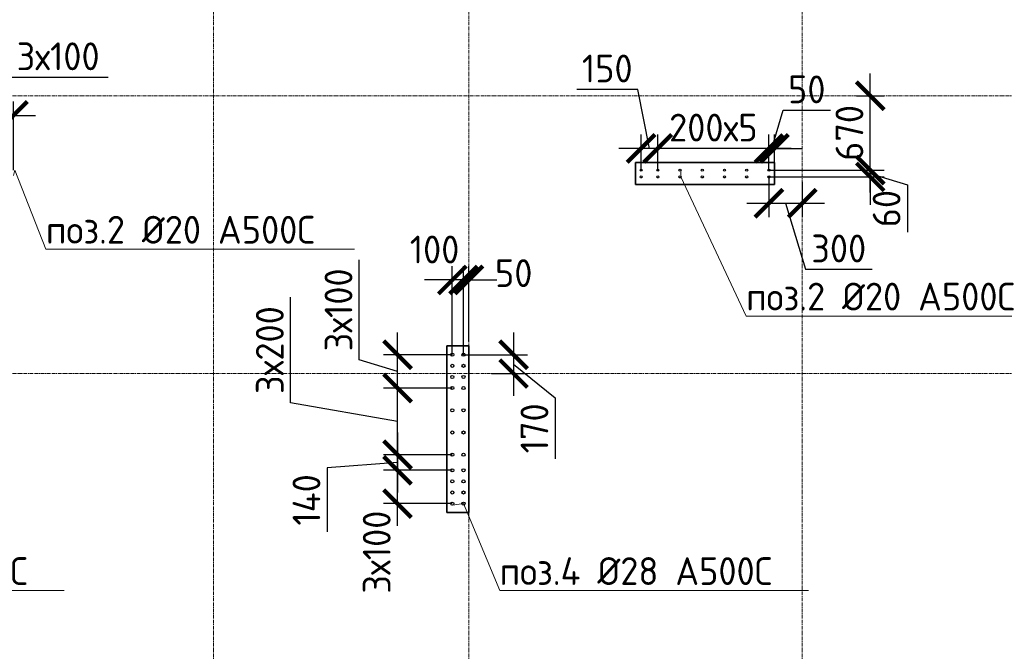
# Model space of a CAD drawing. Header units: millimetres. Extents: x 349531 to 1063351, y -131924 to 96186.
# Tile 216 of 230: x 1007766 to 1016627, y 38663 to 44345. Entities that reach past the tile are written whole.
import ezdxf
from ezdxf import colors
from ezdxf.entities.mleader import LeaderData, LeaderLine
from ezdxf.math import Vec2, Vec3

# ---------------------------------------------------------------- set-up
doc = ezdxf.new("R2010")
doc.units = ezdxf.units.MM
doc.linetypes.add('______5', pattern=[1100, 800, -100, 100, -100])
doc.linetypes.add('осевая', pattern=[50.8, 31.75, -6.35, 6.35, -6.35])
for name, color, linetype, lineweight in [('1 Стены', 3, 'Continuous', 30), ('Конструкции 0.5', 5, 'Continuous', 50), ('Оси', 40, '______5', 18), ('подоснова', 151, 'Continuous', 5), ('РАЗМЕРЫ', 1, 'Continuous', 9)]:
    doc.layers.add(name, color=color, linetype=linetype, lineweight=lineweight)
doc.layers.add('Колонна_ бетон', color=7, linetype='Continuous', lineweight=50, true_color=0xb4b496)
doc.styles.add('GOST-2.304_Type-B', font='GOST_Common.ttf')
doc.dimstyles.new('СПДС', dxfattribs={"dimscale": 100, "dimtxt": 2.5, "dimasz": 2.5, "dimexe": 1.25, "dimexo": 0, "dimtad": 1, "dimdec": 0, "dimtxsty": 'GOST-2.304_Type-B', "dimblk": 'ARCHTICK', "dimcen": 2.5, "dimdle": 2, "dimadec": 0, "dimazin": 2, "dimtfac": 0.75, "dimtdec": 0, "dimtmove": 1, "dimatfit": 3, "dimfxl": 1, "dimtolj": 1, "dimarcsym": 1})

# ---------------------------------------------------------------- blocks, each defined once
blk = doc.blocks.new('_ArchTick')
at = {"color": 0, "linetype": 'ByBlock', "const_width": 0.15}
blk.add_lwpolyline([(-0.5, -0.5), (0.5, 0.5)], dxfattribs=at)
blk = doc.blocks.new('*D135')
at = {"layer": 'DEFPOINTS', "color": 0, "transparency": 16777216}
for p in [(1007709, 43484.4), (1007409, 42991.4, -360), (1007709, 42991.4, -360)]:
    blk.add_point(p, dxfattribs=at)
at = {"layer": 'РАЗМЕРЫ', "color": 0, "lineweight": -2, "transparency": 16777216}
for p, q in [((1007559, 43484.4), (1007662.1, 43828.1)), ((1007662.1, 43828.1), (1008562.1, 43828.1)), ((1007409, 42991.4), (1007409, 43609.4)), ((1007709, 42991.4), (1007709, 43609.4)), ((1007209, 43484.4), (1007909, 43484.4))]:
    blk.add_line(p, q, dxfattribs=at)
at = {"layer": 'РАЗМЕРЫ', "color": 0, "lineweight": -2, "transparency": 16777216, "xscale": 250, "yscale": 250, "zscale": 250, "rotation": 180}
blk.add_blockref('_ArchTick', (1007409, 43484.4), dxfattribs=at)
at = {"layer": 'РАЗМЕРЫ', "color": 0, "lineweight": -2, "transparency": 16777216, "xscale": 250, "yscale": 250, "zscale": 250}
blk.add_blockref('_ArchTick', (1007709, 43484.4), dxfattribs=at)
at = {"layer": 'РАЗМЕРЫ', "color": 0, "transparency": 16777216, "insert": (1008112.1, 44015.6), "char_height": 250, "attachment_point": 5, "style": 'GOST-2.304_Type-B'}
blk.add_mtext('\\A1;3х100', dxfattribs=at)
blk = doc.blocks.new('*D133')
at = {"layer": 'DEFPOINTS', "color": 0, "transparency": 16777216}
for p in [(1007409, 43484.4), (1007259, 42991.4, -360), (1007409, 42991.4)]:
    blk.add_point(p, dxfattribs=at)
at = {"layer": 'РАЗМЕРЫ', "color": 0, "lineweight": -2, "transparency": 16777216}
for p, q in [((1007334, 43484.4), (1007690.1, 44459.9)), ((1007690.1, 44459.9), (1008240.1, 44459.9)), ((1007259, 42991.4), (1007259, 43609.4)), ((1007409, 42991.4), (1007409, 43609.4)), ((1007059, 43484.4), (1007609, 43484.4))]:
    blk.add_line(p, q, dxfattribs=at)
at = {"layer": 'РАЗМЕРЫ', "color": 0, "lineweight": -2, "transparency": 16777216, "xscale": 250, "yscale": 250, "zscale": 250, "rotation": 180}
blk.add_blockref('_ArchTick', (1007259, 43484.4), dxfattribs=at)
at = {"layer": 'РАЗМЕРЫ', "color": 0, "lineweight": -2, "transparency": 16777216, "xscale": 250, "yscale": 250, "zscale": 250}
blk.add_blockref('_ArchTick', (1007409, 43484.4), dxfattribs=at)
at = {"layer": 'РАЗМЕРЫ', "color": 0, "transparency": 16777216, "insert": (1007965.1, 44647.4), "char_height": 250, "attachment_point": 5, "style": 'GOST-2.304_Type-B'}
blk.add_mtext('\\A1;150', dxfattribs=at)
blk = doc.blocks.new('_None')
blk = doc.blocks.new('*D157')
at = {"layer": 'DEFPOINTS', "color": 0, "transparency": 16777216}
for p in [(1014509, 43187), (1014509, 42991.4, -360), (1014559, 42998.3, -360)]:
    blk.add_point(p, dxfattribs=at)
at = {"layer": 'РАЗМЕРЫ', "color": 0, "lineweight": -2, "transparency": 16777216}
for p, q in [((1014534, 43187), (1014637.1, 43530.8)), ((1014637.1, 43530.8), (1015062.1, 43530.8)), ((1014509, 42991.4), (1014509, 43312)), ((1014559, 42998.3), (1014559, 43312)), ((1014509, 43187), (1014259, 43187)), ((1014559, 43187), (1014509, 43187)), ((1014559, 43187), (1014509, 43187)), ((1014559, 43187), (1014809, 43187))]:
    blk.add_line(p, q, dxfattribs=at)
at = {"layer": 'РАЗМЕРЫ', "color": 0, "lineweight": -2, "transparency": 16777216, "xscale": 250, "yscale": 250, "zscale": 250}
blk.add_blockref('_ArchTick', (1014509, 43187), dxfattribs=at)
at = {"layer": 'РАЗМЕРЫ', "color": 0, "lineweight": -2, "transparency": 16777216, "xscale": 250, "yscale": 250, "zscale": 250, "rotation": 180}
blk.add_blockref('_ArchTick', (1014559, 43187), dxfattribs=at)
at = {"layer": 'РАЗМЕРЫ', "color": 0, "transparency": 16777216, "insert": (1014849.6, 43718.3), "char_height": 250, "attachment_point": 5, "style": 'GOST-2.304_Type-B'}
blk.add_mtext('\\A1;50', dxfattribs=at)
blk = doc.blocks.new('*D158')
at = {"layer": 'DEFPOINTS', "color": 0, "transparency": 16777216}
for p in [(1013509, 43187), (1013509, 42991.4, -360), (1014509, 42991.4, -360)]:
    blk.add_point(p, dxfattribs=at)
at = {"layer": 'РАЗМЕРЫ', "color": 0, "lineweight": -2, "transparency": 16777216}
for p, q in [((1013509, 42991.4), (1013509, 43312)), ((1014509, 42991.4), (1014509, 43312)), ((1014709, 43187), (1013309, 43187))]:
    blk.add_line(p, q, dxfattribs=at)
at = {"layer": 'РАЗМЕРЫ', "color": 0, "lineweight": -2, "transparency": 16777216, "xscale": 250, "yscale": 250, "zscale": 250, "rotation": 180}
blk.add_blockref('_ArchTick', (1013509, 43187), dxfattribs=at)
at = {"layer": 'РАЗМЕРЫ', "color": 0, "lineweight": -2, "transparency": 16777216, "xscale": 250, "yscale": 250, "zscale": 250}
blk.add_blockref('_ArchTick', (1014509, 43187), dxfattribs=at)
at = {"layer": 'РАЗМЕРЫ', "color": 0, "transparency": 16777216, "insert": (1014009, 43374.5), "char_height": 250, "attachment_point": 5, "style": 'GOST-2.304_Type-B'}
blk.add_mtext('\\A1;200х5', dxfattribs=at)
blk = doc.blocks.new('*D159')
at = {"layer": 'DEFPOINTS', "color": 0, "transparency": 16777216}
for p in [(1013359, 43187), (1013359, 42991.4, -360), (1013509, 42991.4, -360)]:
    blk.add_point(p, dxfattribs=at)
at = {"layer": 'РАЗМЕРЫ', "color": 0, "lineweight": -2, "transparency": 16777216}
for p, q in [((1013328.9, 43718.3), (1012778.9, 43718.3)), ((1013434, 43187), (1013328.9, 43718.3)), ((1013359, 42991.4), (1013359, 43312)), ((1013509, 42991.4), (1013509, 43312)), ((1013709, 43187), (1013159, 43187))]:
    blk.add_line(p, q, dxfattribs=at)
at = {"layer": 'РАЗМЕРЫ', "color": 0, "lineweight": -2, "transparency": 16777216, "xscale": 250, "yscale": 250, "zscale": 250, "rotation": 180}
blk.add_blockref('_ArchTick', (1013359, 43187), dxfattribs=at)
at = {"layer": 'РАЗМЕРЫ', "color": 0, "lineweight": -2, "transparency": 16777216, "xscale": 250, "yscale": 250, "zscale": 250}
blk.add_blockref('_ArchTick', (1013509, 43187), dxfattribs=at)
at = {"layer": 'РАЗМЕРЫ', "color": 0, "transparency": 16777216, "insert": (1013053.9, 43905.8), "char_height": 250, "attachment_point": 5, "style": 'GOST-2.304_Type-B'}
blk.add_mtext('\\A1;150', dxfattribs=at)
blk = doc.blocks.new('*D160')
at = {"layer": 'DEFPOINTS', "color": 0, "transparency": 16777216}
for p in [(1014509, 42991.4, -360), (1015420.8, 42991.4), (1014509, 42931, -360)]:
    blk.add_point(p, dxfattribs=at)
at = {"layer": 'РАЗМЕРЫ', "color": 0, "lineweight": -2, "transparency": 16777216}
for p, q in [((1015420.8, 42991.4), (1015420.8, 43241.4)), ((1014509, 42991.4), (1015545.8, 42991.4)), ((1015420.8, 42931), (1015420.8, 42991.4)), ((1015420.8, 42931), (1015420.8, 42991.4)), ((1014509, 42931), (1015545.8, 42931)), ((1015420.8, 42961.2), (1015755.6, 42858.1)), ((1015420.8, 42931), (1015420.8, 42681)), ((1015755.6, 42858.1), (1015755.6, 42433.1))]:
    blk.add_line(p, q, dxfattribs=at)
at = {"layer": 'РАЗМЕРЫ', "color": 0, "lineweight": -2, "transparency": 16777216, "xscale": 250, "yscale": 250, "zscale": 250}
for p, rotation in [((1015420.8, 42991.4), 270), ((1015420.8, 42931), 90)]:
    blk.add_blockref('_ArchTick', p, dxfattribs=dict(at, rotation=rotation))
at = {"layer": 'РАЗМЕРЫ', "color": 0, "transparency": 16777216, "insert": (1015568.1, 42645.6), "char_height": 250, "attachment_point": 5, "rotation": 90, "style": 'GOST-2.304_Type-B'}
blk.add_mtext('\\A1;60', dxfattribs=at)
blk = doc.blocks.new('*D161')
at = {"layer": 'DEFPOINTS', "color": 0, "transparency": 16777216}
for p in [(1015296.9, 43661.4), (1015420.8, 43661.4), (1014509, 42991.4)]:
    blk.add_point(p, dxfattribs=at)
at = {"layer": 'РАЗМЕРЫ', "color": 0, "lineweight": -2, "transparency": 16777216}
for p, q in [((1015420.8, 42791.4), (1015420.8, 43861.4)), ((1015296.9, 43661.4), (1015545.8, 43661.4)), ((1014509, 42991.4), (1015545.8, 42991.4))]:
    blk.add_line(p, q, dxfattribs=at)
at = {"layer": 'РАЗМЕРЫ', "color": 0, "lineweight": -2, "transparency": 16777216, "xscale": 250, "yscale": 250, "zscale": 250}
for p, rotation in [((1015420.8, 43661.4), 90), ((1015420.8, 42991.4), 270)]:
    blk.add_blockref('_ArchTick', p, dxfattribs=dict(at, rotation=rotation))
at = {"layer": 'РАЗМЕРЫ', "color": 0, "transparency": 16777216, "insert": (1015233.3, 43326.4), "char_height": 250, "attachment_point": 5, "rotation": 90, "style": 'GOST-2.304_Type-B'}
blk.add_mtext('\\A1;670', dxfattribs=at)
blk = doc.blocks.new('*D162')
at = {"layer": 'DEFPOINTS', "color": 0, "transparency": 16777216}
for p in [(1014509, 42931), (1014809.2, 42885.1), (1014809.2, 42693.2)]:
    blk.add_point(p, dxfattribs=at)
at = {"layer": 'РАЗМЕРЫ', "color": 0, "lineweight": -2, "transparency": 16777216}
for p, q in [((1014509, 42931), (1014509, 42568.2)), ((1014809.2, 42885.1), (1014809.2, 42568.2)), ((1014309, 42693.2), (1015009.2, 42693.2)), ((1014659.1, 42693.2), (1014837.2, 42099.4)), ((1014837.2, 42099.4), (1015437.2, 42099.4))]:
    blk.add_line(p, q, dxfattribs=at)
at = {"layer": 'РАЗМЕРЫ', "color": 0, "lineweight": -2, "transparency": 16777216, "xscale": 250, "yscale": 250, "zscale": 250, "rotation": 180}
blk.add_blockref('_ArchTick', (1014509, 42693.2), dxfattribs=at)
at = {"layer": 'РАЗМЕРЫ', "color": 0, "lineweight": -2, "transparency": 16777216, "xscale": 250, "yscale": 250, "zscale": 250}
blk.add_blockref('_ArchTick', (1014809.2, 42693.2), dxfattribs=at)
at = {"layer": 'РАЗМЕРЫ', "color": 0, "transparency": 16777216, "insert": (1015137.2, 42286.9), "char_height": 250, "attachment_point": 5, "style": 'GOST-2.304_Type-B'}
blk.add_mtext('\\A1;300', dxfattribs=at)
blk = doc.blocks.new('*D410')
at = {"layer": 'DEFPOINTS', "color": 0, "transparency": 16777216}
for p in [(1011166.5, 40291.3), (1011659.5, 40291.3, -360), (1011659.5, 39991.3, -360)]:
    blk.add_point(p, dxfattribs=at)
at = {"layer": 'РАЗМЕРЫ', "color": 0, "lineweight": -2, "transparency": 16777216}
for p, q in [((1011166.5, 39791.3), (1011166.5, 40491.3)), ((1011659.5, 40291.3), (1011041.5, 40291.3)), ((1011659.5, 39991.3), (1011041.5, 39991.3))]:
    blk.add_line(p, q, dxfattribs=at)
at = {"layer": 'РАЗМЕРЫ', "color": 0, "lineweight": -2, "transparency": 16777216, "xscale": 250, "yscale": 250, "zscale": 250}
for p, rotation in [((1011166.5, 40291.3), 90), ((1011166.5, 39991.3), 270)]:
    blk.add_blockref('_ArchTick', p, dxfattribs=dict(at, rotation=rotation))
at = {"layer": 'РАЗМЕРЫ', "color": 0, "transparency": 16777216, "insert": (1010979, 39555.3), "char_height": 250, "attachment_point": 5, "rotation": 90, "style": 'GOST-2.304_Type-B'}
blk.add_mtext('\\A1;3х100', dxfattribs=at)
blk = doc.blocks.new('*D411')
at = {"layer": 'DEFPOINTS', "color": 0, "transparency": 16777216}
for p in [(1011166.5, 41331.3), (1011659.5, 41331.3, -360), (1011659.5, 41031.3, -360)]:
    blk.add_point(p, dxfattribs=at)
at = {"layer": 'РАЗМЕРЫ', "color": 0, "lineweight": -2, "transparency": 16777216}
for p, q in [((1010822.7, 41284.5), (1010822.7, 42184.5)), ((1011166.5, 40831.3), (1011166.5, 41531.3)), ((1011659.5, 41331.3), (1011041.5, 41331.3)), ((1011166.5, 41181.3), (1010822.7, 41284.5)), ((1011659.5, 41031.3), (1011041.5, 41031.3))]:
    blk.add_line(p, q, dxfattribs=at)
at = {"layer": 'РАЗМЕРЫ', "color": 0, "lineweight": -2, "transparency": 16777216, "xscale": 250, "yscale": 250, "zscale": 250}
for p, rotation in [((1011166.5, 41331.3), 90), ((1011166.5, 41031.3), 270)]:
    blk.add_blockref('_ArchTick', p, dxfattribs=dict(at, rotation=rotation))
at = {"layer": 'РАЗМЕРЫ', "color": 0, "transparency": 16777216, "insert": (1010635.2, 41734.5), "char_height": 250, "attachment_point": 5, "rotation": 90, "style": 'GOST-2.304_Type-B'}
blk.add_mtext('\\A1;3х100', dxfattribs=at)
blk = doc.blocks.new('*D406')
at = {"layer": 'DEFPOINTS', "color": 0, "transparency": 16777216}
for p in [(1011759.8, 42003.5), (1011809.3, 41449.6), (1011759.8, 41361.3)]:
    blk.add_point(p, dxfattribs=at)
at = {"layer": 'РАЗМЕРЫ', "color": 0, "lineweight": -2, "transparency": 16777216}
for p, q in [((1011759.8, 41361.3), (1011759.8, 42128.5)), ((1011809.3, 41449.6), (1011809.3, 42128.5)), ((1011759.8, 42003.5), (1011509.8, 42003.5)), ((1011809.3, 42003.5), (1011759.8, 42003.5)), ((1011809.3, 42003.5), (1012059.3, 42003.5))]:
    blk.add_line(p, q, dxfattribs=at)
at = {"layer": 'РАЗМЕРЫ', "color": 0, "lineweight": -2, "transparency": 16777216, "xscale": 250, "yscale": 250, "zscale": 250}
blk.add_blockref('_ArchTick', (1011759.8, 42003.5), dxfattribs=at)
at = {"layer": 'РАЗМЕРЫ', "color": 0, "lineweight": -2, "transparency": 16777216, "xscale": 250, "yscale": 250, "zscale": 250, "rotation": 180}
blk.add_blockref('_ArchTick', (1011809.3, 42003.5), dxfattribs=at)
at = {"layer": 'РАЗМЕРЫ', "color": 0, "transparency": 16777216, "insert": (1012212.3, 42065.1), "char_height": 250, "attachment_point": 5, "style": 'GOST-2.304_Type-B'}
blk.add_mtext('\\A1;50', dxfattribs=at)
blk = doc.blocks.new('*D407')
at = {"layer": 'DEFPOINTS', "color": 0, "transparency": 16777216}
for p in [(1011659.5, 42003.5), (1011659.5, 41331.3), (1011759.8, 41331.3, -360)]:
    blk.add_point(p, dxfattribs=at)
at = {"layer": 'РАЗМЕРЫ', "color": 0, "lineweight": -2, "transparency": 16777216}
for p, q in [((1011659.5, 41331.3), (1011659.5, 42128.5)), ((1011759.8, 41331.3), (1011759.8, 42128.5)), ((1011659.5, 42003.5), (1011409.5, 42003.5)), ((1011759.8, 42003.5), (1011659.5, 42003.5)), ((1011759.8, 42003.5), (1012009.8, 42003.5))]:
    blk.add_line(p, q, dxfattribs=at)
at = {"layer": 'РАЗМЕРЫ', "color": 0, "lineweight": -2, "transparency": 16777216, "xscale": 250, "yscale": 250, "zscale": 250}
blk.add_blockref('_ArchTick', (1011659.5, 42003.5), dxfattribs=at)
at = {"layer": 'РАЗМЕРЫ', "color": 0, "lineweight": -2, "transparency": 16777216, "xscale": 250, "yscale": 250, "zscale": 250, "rotation": 180}
blk.add_blockref('_ArchTick', (1011759.8, 42003.5), dxfattribs=at)
at = {"layer": 'РАЗМЕРЫ', "color": 0, "transparency": 16777216, "insert": (1011500, 42277.6), "char_height": 250, "attachment_point": 5, "style": 'GOST-2.304_Type-B'}
blk.add_mtext('\\A1;100', dxfattribs=at)
blk = doc.blocks.new('*D408')
at = {"layer": 'DEFPOINTS', "color": 0, "transparency": 16777216}
for p in [(1011166.5, 41031.3), (1011609.5, 41031.3), (1011659.5, 40431.3, -360)]:
    blk.add_point(p, dxfattribs=at)
at = {"layer": 'РАЗМЕРЫ', "color": 0, "lineweight": -2, "transparency": 16777216}
for p, q in [((1010204.5, 40897.6), (1010204.5, 41847.6)), ((1011166.5, 40231.3), (1011166.5, 41231.3)), ((1011609.5, 41031.3), (1011041.5, 41031.3)), ((1011166.5, 40731.3), (1010204.5, 40897.6)), ((1011659.5, 40431.3), (1011041.5, 40431.3))]:
    blk.add_line(p, q, dxfattribs=at)
at = {"layer": 'РАЗМЕРЫ', "color": 0, "lineweight": -2, "transparency": 16777216, "xscale": 250, "yscale": 250, "zscale": 250}
for p, rotation in [((1011166.5, 41031.3), 90), ((1011166.5, 40431.3), 270)]:
    blk.add_blockref('_ArchTick', p, dxfattribs=dict(at, rotation=rotation))
at = {"layer": 'РАЗМЕРЫ', "color": 0, "transparency": 16777216, "insert": (1010017, 41372.6), "char_height": 250, "attachment_point": 5, "rotation": 90, "style": 'GOST-2.304_Type-B'}
blk.add_mtext('\\A1;3х200', dxfattribs=at)
blk = doc.blocks.new('*D409')
at = {"layer": 'DEFPOINTS', "color": 0, "transparency": 16777216}
for p in [(1011498.6, 40431.3), (1011166.5, 40291.3), (1011498.6, 40291.3)]:
    blk.add_point(p, dxfattribs=at)
at = {"layer": 'РАЗМЕРЫ', "color": 0, "lineweight": -2, "transparency": 16777216}
for p, q in [((1011166.5, 40631.3), (1011166.5, 40091.3)), ((1011498.6, 40431.3), (1011041.5, 40431.3)), ((1011166.5, 40361.3), (1010534.4, 40312.7)), ((1010534.4, 40312.7), (1010534.4, 39737.7)), ((1011498.6, 40291.3), (1011041.5, 40291.3))]:
    blk.add_line(p, q, dxfattribs=at)
at = {"layer": 'РАЗМЕРЫ', "color": 0, "lineweight": -2, "transparency": 16777216, "xscale": 250, "yscale": 250, "zscale": 250}
for p, rotation in [((1011166.5, 40431.3), 90), ((1011166.5, 40291.3), 270)]:
    blk.add_blockref('_ArchTick', p, dxfattribs=dict(at, rotation=rotation))
at = {"layer": 'РАЗМЕРЫ', "color": 0, "transparency": 16777216, "insert": (1010346.9, 40025.2), "char_height": 250, "attachment_point": 5, "rotation": 90, "style": 'GOST-2.304_Type-B'}
blk.add_mtext('\\A1;140', dxfattribs=at)
blk = doc.blocks.new('*D420')
at = {"layer": 'DEFPOINTS', "color": 0, "transparency": 16777216}
for p in [(1011759.8, 41331.3, -360), (1012012, 41161.4), (1012211, 41161.4)]:
    blk.add_point(p, dxfattribs=at)
at = {"layer": 'РАЗМЕРЫ', "color": 0, "lineweight": -2, "transparency": 16777216}
for p, q in [((1012211, 41531.3), (1012211, 40961.4)), ((1011759.8, 41331.3), (1012336, 41331.3)), ((1012211, 41246.3), (1012586, 40944.1)), ((1012012, 41161.4), (1012336, 41161.4)), ((1012586, 40944.1), (1012586, 40394.1))]:
    blk.add_line(p, q, dxfattribs=at)
at = {"layer": 'РАЗМЕРЫ', "color": 0, "lineweight": -2, "transparency": 16777216, "xscale": 250, "yscale": 250, "zscale": 250}
for p, rotation in [((1012211, 41331.3), 90), ((1012211, 41161.4), 270)]:
    blk.add_blockref('_ArchTick', p, dxfattribs=dict(at, rotation=rotation))
at = {"layer": 'РАЗМЕРЫ', "color": 0, "transparency": 16777216, "insert": (1012398.5, 40669.1), "char_height": 250, "attachment_point": 5, "rotation": 90, "style": 'GOST-2.304_Type-B'}
blk.add_mtext('\\A1;170', dxfattribs=at)
blk = doc.blocks.new('оси2')
at = {"layer": 'Оси', "color": 16, "linetype": 'осевая', "lineweight": 0, "transparency": 33554687}
for p, q in [((1015145.5, 5465.4), (1015145.5, -20739.3)), ((1017445.5, 5465.4), (1017445.5, -20739.3)), ((1020445.5, 5465.4), (1020445.5, -20739.3)), ((979200, -7292.9), (1032582.1, -7292.9)), ((979200, -9792.9), (1032582.1, -9792.9))]:
    blk.add_line(p, q, dxfattribs=at)
blk = doc.blocks.new('стены техподполья')
at = {"layer": 'Колонна_ бетон', "color": 180, "linetype": 'Continuous', "lineweight": 35, "transparency": 33554687}
for p, q in [((492235.5, -10243.6), (492235.5, -10243.6)), ((493485.5, -10243.6), (492235.5, -10243.6)), ((492235.5, -10243.6), (492235.5, -10443.6)), ((493485.5, -10243.6), (493485.5, -10243.6)), ((493485.5, -10443.6), (493485.5, -10243.6)), ((492235.5, -10443.6), (492235.5, -10443.6)), ((492235.5, -10443.6), (493485.5, -10443.6)), ((493485.5, -10443.6), (493485.5, -10443.6)), ((490535.8, -11893.6), (490535.8, -11893.6)), ((490535.8, -11893.6), (490735.8, -11893.6)), ((490535.8, -13393.6), (490535.8, -11893.6)), ((490735.8, -11893.6), (490735.8, -11893.6)), ((490735.8, -13393.6), (490735.8, -11893.6)), ((490735.8, -13393.6), (490535.8, -13393.6)), ((490535.8, -13393.6), (490535.8, -13393.6)), ((490735.8, -13393.6), (490735.8, -13393.6))]:
    blk.add_line(p, q, dxfattribs=at)

msp = doc.modelspace()

# ---------------------------------------------------------------- linework, layer by layer
at = {"layer": '1 Стены', "color": 252, "lineweight": 0, "true_color": 0x939598}
for p, q in [((1013309, 42861.4), (1013309, 43061.4)), ((1013309, 43061.4), (1014559, 43061.4)), ((1013309, 42861.4), (1013309, 43061.4)), ((1014559, 43061.4), (1014559, 42861.4)), ((1014559, 42861.4), (1013309, 42861.4)), ((1011809.3, 41411.4, -360), (1011609.3, 41411.4, -360)), ((1011609.3, 41411.4, -360), (1011609.3, 39911.4, -360)), ((1011809.3, 41411.4, -720), (1011609.5, 41411.4, -720)), ((1011609.5, 41411.4, -720), (1011609.5, 39911.4, -720)), ((1011809.3, 39911.4, -360), (1011809.3, 41411.4, -360)), ((1011809.3, 39911.4, -720), (1011809.3, 41411.4, -720)), ((1011609.5, 41161.4, -1080), (1011609.5, 39911.4, -1080)), ((1011809.5, 39911.4, -1080), (1011809.5, 41161.4, -1080)), ((1011609.3, 39911.4, -360), (1011809.3, 39911.4, -360)), ((1011609.5, 39911.4, -1080), (1011809.5, 39911.4, -1080)), ((1011809.5, 39911.4, -720), (1011609.5, 39911.4, -720)), ((1011809.5, 39911.4, -720), (1011609.5, 39911.4, -720)), ((1011809.5, 39911.4, -720), (1011609.5, 39911.4, -720)), ((1011809.5, 39911.3, -720), (1011609.5, 39911.3, -720))]:
    msp.add_line(p, q, dxfattribs=at)
at = {"layer": 'РАЗМЕРЫ', "color": 6, "linetype": 'Continuous', "lineweight": 30}
for centre in [(1013359, 42991.4), (1013509, 42991.4), (1013709, 42991.4), (1013909, 42991.4), (1014109, 42991.4), (1014309, 42991.4), (1014509, 42991.4), (1013359, 42931), (1013509, 42931), (1013709, 42931), (1013909, 42931), (1014109, 42931), (1014309, 42931), (1014509, 42931)]:
    msp.add_circle(centre, 10, dxfattribs=at)
at = {"layer": 'РАЗМЕРЫ', "color": 5, "linetype": 'Continuous', "lineweight": 30}
for centre in [(1011659.5, 41331.3, -360), (1011759.8, 41331.3, -360), (1011659.5, 41231.3, -360), (1011759.8, 41231.3, -360), (1011659.5, 41131.3, -360), (1011759.8, 41131.3, -360), (1011659.5, 41031.3, -360), (1011759.8, 41031.3, -360), (1011659.5, 40831.3, -360), (1011759.8, 40831.3, -360), (1011659.5, 40631.3, -360), (1011759.8, 40631.3, -360), (1011659.5, 40431.3, -360), (1011759.8, 40431.3, -360), (1011659.5, 40291.3, -360), (1011759.8, 40291.3, -360), (1011659.5, 40191.3, -360), (1011759.8, 40191.3, -360), (1011659.5, 40091.3, -360), (1011759.8, 40091.3, -360), (1011659.5, 39991.3, -360), (1011759.8, 39991.3, -360)]:
    msp.add_circle(centre, 14, dxfattribs=at)

# ---------------------------------------------------------------- block references
at = {"layer": 'Конструкции 0.5'}
msp.add_blockref('стены техподполья', (521073.4, 53304.9, 360), dxfattribs=at)
at = {"layer": 'РАЗМЕРЫ'}
msp.add_blockref('оси2', (-5636.2, 50954.2, -360), dxfattribs=at)

# ---------------------------------------------------------------- dimensions: what is measured, and where the dimension line sits
for base, p1, p2, picture, middle in [((1007409, 43484.4, 360), (1007259, 42991.4), (1007409, 42991.4, 360), '*D133', (1007752.6, 44459.9, 360)), ((1013359, 43187, 360), (1013509, 42991.4), (1013359, 42991.4), '*D159', (1013266.4, 43718.3, 360)), ((1011659.5, 42003.5), (1011759.8, 41331.3, -360), (1011659.5, 41331.3), '*D407', (1011500, 42090.1)), ((1011759.8383, 42003.5439), (1011809.3442, 41449.6214), (1011759.8383, 41361.3365), '*D406', (1012212.2578, 41877.5513))]:
    dim = msp.add_linear_dim(base=base, p1=p1, p2=p2, dimstyle='СПДС', dxfattribs=at)
    dim.commit()
    dim.dimension.update_dxf_attribs({"geometry": picture, "text_midpoint": middle, "dimtype": 160})
for base, p1, p2, text, picture, middle in [((1007709, 43484.4, 360), (1007409, 42991.4), (1007709, 42991.4), '3х100', '*D135', (1007724.6, 44015.6, 360)), ((1013509, 43187, 360), (1014509, 42991.4), (1013509, 42991.4), '200х5', '*D158', (1014009, 43374.5, 360))]:
    dim = msp.add_linear_dim(base=base, p1=p1, p2=p2, text=text, dimstyle='СПДС', dxfattribs=at)
    dim.commit()
    dim.dimension.update_dxf_attribs({"geometry": picture, "text_midpoint": middle})
for base, p1, p2, picture, middle in [((1014509, 43187, 360), (1014559, 42998.3), (1014509, 42991.4), '*D157', (1014699.6, 43718.3, 360)), ((1014809.2, 42693.2), (1014509, 42931), (1014809.2, 42885.1), '*D162', (1014899.7, 42286.9))]:
    dim = msp.add_linear_dim(base=base, p1=p1, p2=p2, dimstyle='СПДС', dxfattribs=at)
    dim.commit()
    dim.dimension.update_dxf_attribs({"geometry": picture, "text_midpoint": middle})
dim = msp.add_linear_dim(base=(1015420.8, 43661.4), p1=(1014509, 42991.4), p2=(1015296.9, 43661.4), angle=270, dimstyle='СПДС', dxfattribs=at)
dim.commit()
dim.dimension.update_dxf_attribs({"geometry": '*D161', "text_midpoint": (1015233.3, 43326.4)})
for base, p1, p2, angle, picture, middle in [((1015420.8, 42991.4, 360), (1014509, 42931), (1014509, 42991.4), 270, '*D160', (1015755.6, 42795.6, 360)), ((1012211, 41161.4), (1011759.8, 41331.3, -360), (1012012, 41161.4), 90, '*D420', (1012586, 40881.6)), ((1011166.5, 40291.3), (1011498.6, 40431.3), (1011498.6, 40291.3), 90, '*D409', (1010534.4, 40250.2))]:
    dim = msp.add_linear_dim(base=base, p1=p1, p2=p2, angle=angle, dimstyle='СПДС', dxfattribs=at)
    dim.commit()
    dim.dimension.update_dxf_attribs({"geometry": picture, "text_midpoint": middle, "dimtype": 160})
dim = msp.add_linear_dim(base=(1011166.5, 41331.3), p1=(1011659.5, 41031.3, -360), p2=(1011659.5, 41331.3, -360), angle=90, text='3х100', dimstyle='СПДС', dxfattribs=at)
dim.commit()
dim.dimension.update_dxf_attribs({"geometry": '*D411', "text_midpoint": (1010635.2, 41347)})
for base, p1, p2, text, picture, middle in [((1011166.5, 41031.3), (1011659.5, 40431.3, -360), (1011609.5, 41031.3), '3х200', '*D408', (1010204.5, 40960.1)), ((1011166.5, 40291.3), (1011659.5, 39991.3, -360), (1011659.5, 40291.3, -360), '3х100', '*D410', (1011166.5, 39555.3))]:
    dim = msp.add_linear_dim(base=base, p1=p1, p2=p2, angle=90, text=text, dimstyle='СПДС', dxfattribs=at)
    dim.commit()
    dim.dimension.update_dxf_attribs({"geometry": picture, "text_midpoint": middle, "dimtype": 160})

# ---------------------------------------------------------------- leaders
at = {"layer": 'подоснова', "color": 4, "ltscale": 0.3}
ml = msp.add_multileader_mtext('Standard', dxfattribs=at)
ml.set_content('{\\C2;поз.2 %%C20 А500С }', color=4, style='GOST-2.304_Type-B')
ml.set_leader_properties(color=256, linetype='ByLayer', lineweight=15)
ml.set_arrow_properties(name='NONE')
ml.build(insert=Vec2(0, 0))
ml.multileader.update_dxf_attribs({"text_left_attachment_type": 6, "text_right_attachment_type": 6, "dogleg_length": 0.1, "arrow_head_size": 18})
ctx = ml.context
ctx.base_point, ctx.char_height, ctx.arrow_head_size, ctx.landing_gap_size, ctx.plane_origin = Vec3(1008001.5, 42280.3, 360), 250, 18, 20, Vec3(1012895.2, 42246.6, 360)
ctx.left_attachment, ctx.right_attachment, ctx.text_align_type = 6, 6, 1
notes = []
notes.append((ctx, [(1, (1, 1, 0), (1008001.4, 42280.3, 360), (1, 0), 0.1, [(1, [(1007709, 42943.5, 360), (1007721.5, 42991.9, 360)], 0, [])])]))
ctx.mtext.insert, ctx.mtext.width, ctx.mtext.alignment, ctx.mtext.flow_direction = Vec3(1009213.3, 42580.3, 360), 4075.871, 2, 5
ml = msp.add_multileader_mtext('Standard', dxfattribs=at)
ml.set_content('{\\C2;поз.2 %%C20 А500С }', color=4, style='GOST-2.304_Type-B')
ml.set_leader_properties(color=256, linetype='ByLayer', lineweight=15)
ml.set_arrow_properties(name='NONE')
ml.build(insert=Vec2(0, 0))
ml.multileader.update_dxf_attribs({"text_left_attachment_type": 6, "text_right_attachment_type": 6, "dogleg_length": 0.1, "arrow_head_size": 18})
ctx = ml.context
ctx.base_point, ctx.char_height, ctx.arrow_head_size, ctx.landing_gap_size, ctx.plane_origin = Vec3(1014302.9, 41679.1, 360), 250, 18, 20, Vec3(1014649.3, 37745, 360)
ctx.left_attachment, ctx.right_attachment, ctx.text_align_type = 6, 6, 1
notes.append((ctx, [(1, (1, 1, 0), (1014302.8, 41679.1, 360), (1, 0), 0.1, [(1, [(1013717, 42991.4, 360), (1013717, 42931, 360)], 0, [])])]))
ctx.mtext.insert, ctx.mtext.width, ctx.mtext.alignment, ctx.mtext.flow_direction = Vec3(1015514.8, 41979.1, 360), 4075.871, 2, 5
ml = msp.add_multileader_mtext('Standard', dxfattribs=at)
ml.set_content('{\\C2;поз.4 %%C28 А500С }', color=4, style='GOST-2.304_Type-B')
ml.set_leader_properties(color=256, linetype='ByLayer', lineweight=15)
ml.set_arrow_properties(name='NONE')
ml.build(insert=Vec2(0, 0))
ml.multileader.update_dxf_attribs({"text_left_attachment_type": 6, "text_right_attachment_type": 6, "dogleg_length": 0.1, "arrow_head_size": 18})
ctx = ml.context
ctx.base_point, ctx.char_height, ctx.arrow_head_size, ctx.landing_gap_size, ctx.plane_origin = Vec3(1005388.7, 39209.7), 250, 18, 20, Vec3(1010213.4, 39204.1)
ctx.left_attachment, ctx.right_attachment, ctx.text_align_type = 6, 6, 1
notes.append((ctx, [(1, (1, 1, 0), (1005388.6, 39209.7), (1, 0), 0.1, [(1, [(1004961.8, 39977.5), (1005059.7, 39991.3)], 0, [])])]))
ctx.mtext.insert, ctx.mtext.width, ctx.mtext.alignment, ctx.mtext.flow_direction = Vec3(1006613, 39509.7), 4075.871, 2, 5
ml = msp.add_multileader_mtext('Standard', dxfattribs=at)
ml.set_content('{\\C2;поз.4 %%C28 А500С }', color=4, style='GOST-2.304_Type-B')
ml.set_leader_properties(color=256, linetype='ByLayer', lineweight=15)
ml.set_arrow_properties(name='NONE')
ml.build(insert=Vec2(0, 0))
ml.multileader.update_dxf_attribs({"text_left_attachment_type": 6, "text_right_attachment_type": 6, "dogleg_length": 0.1, "arrow_head_size": 18})
ctx = ml.context
ctx.base_point, ctx.char_height, ctx.arrow_head_size, ctx.landing_gap_size, ctx.plane_origin = Vec3(1012088.5, 39209.7, -360), 250, 18, 20, Vec3(1016913.3, 39204.1, -360)
ctx.left_attachment, ctx.right_attachment, ctx.text_align_type = 6, 6, 1
notes.append((ctx, [(1, (1, 1, 0), (1012088.4, 39209.7, -360), (1, 0), 0.1, [(1, [(1011661.6, 39977.5, -360), (1011759.5, 39991.3, -360)], 0, [])])]))
ctx.mtext.insert, ctx.mtext.width, ctx.mtext.alignment, ctx.mtext.flow_direction = Vec3(1013312.9, 39509.7, -360), 4075.871, 2, 5
for ctx, leaders in notes:
    for number, flags, end, landing, length, lines in leaders:
        leader = LeaderData()
        leader.index, (leader.has_last_leader_line, leader.has_dogleg_vector, leader.attachment_direction) = number, flags
        leader.last_leader_point, leader.dogleg_vector, leader.dogleg_length = Vec3(end), Vec3(landing), length
        for number, points, colour, breaks in lines:
            line = LeaderLine()
            line.index, line.vertices, line.color, line.breaks = number, Vec3.list(points), colors.encode_raw_color(colour), breaks
            leader.lines.append(line)
        ctx.leaders.append(leader)

doc.saveas('drawing.dxf')
